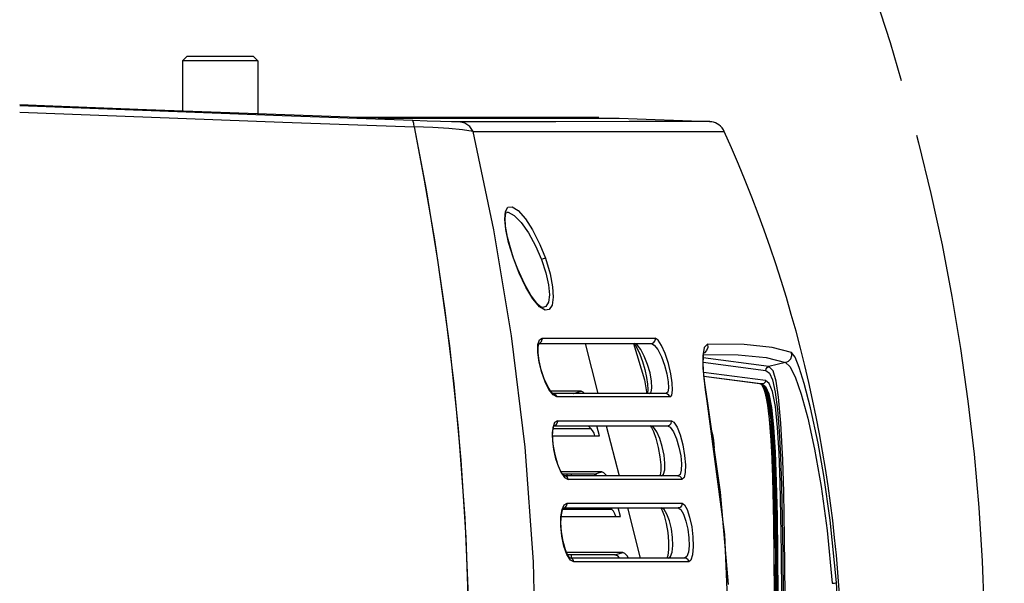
# Model space of a CAD drawing. Header units: inches. Extents: x 0 to 420, y 0 to 297.
# Tile 25 of 90: x 118 to 138, y 78 to 90. Entities that reach past the tile are written whole.
import ezdxf

# ---------------------------------------------------------------- set-up
doc = ezdxf.new("R2010")
doc.units = ezdxf.units.IN
doc.header["$LTSCALE"] = 23.1
doc.header["$MEASUREMENT"] = 0
doc.linetypes.add('PHANTOM', pattern=[0.8, 0.45, -0.05, 0.1, -0.05, 0.1, -0.05])
doc.layers.get('0').update_dxf_attribs({"linetype": 'CONTINUOUS'})
for name, color, linetype in [('AXES', 7, 'CONTINUOUS'), ('DEFAULT_3', 7, 'PHANTOM'), ('DIM_PILOTEES', 7, 'CONTINUOUS')]:
    doc.layers.add(name, color=color, linetype=linetype)
doc.styles.get("Standard").update_dxf_attribs({"font": 'txt', "width": 0.7})
doc.dimstyles.new('DIMSTYLE_4', dxfattribs={"dimtxt": 2.5, "dimasz": 3.5, "dimexe": 2, "dimexo": 0, "dimgap": 0.09, "dimtad": 1, "dimdec": 0, "dimzin": 4, "dimdsep": 46, "dimtxsty": 'STANDARD', "dimblk": '_FILLED', "dimblk1": '_FILLED', "dimblk2": '_FILLED', "dimcen": 0.09, "dimazin": 1, "dimtp": 0.07874, "dimtm": 0.07874, "dimtfac": 1, "dimtdec": 0, "dimtofl": 0, "dimtmove": 0, "dimatfit": 1, "dimldrblk": '_FILLED', "dimfxl": 1, "dimtolj": 1, "dimtzin": 4, "dimarcsym": 0})

# ---------------------------------------------------------------- blocks, each defined once
blk = doc.blocks.new('_FILLED')
at = {"color": 0, "linetype": 'ByBlock'}
blk.add_solid([(0, 0), (-1, 0.142857), (-1, -0.142857)], dxfattribs=at)
blk = doc.blocks.new('*D14')
at = {"layer": 'DIM_PILOTEES', "color": 2, "linetype": 'Continuous'}
blk.add_line((130.459481, 99.719242), (144.563257, 108.862085), dxfattribs=at)
at = {"layer": 'DIM_PILOTEES', "color": 2, "linetype": 'Continuous', "xscale": 3.5, "yscale": 3.5, "zscale": 3.5, "rotation": 212.953525}
blk.add_blockref('_FILLED', (130.459481, 99.719242), dxfattribs=at)

msp = doc.modelspace()

# ---------------------------------------------------------------- linework, layer by layer
at = {"color": 7, "linetype": 'Continuous'}
for p, q in [((121.043, 88.766904), (121.128, 88.851904)), ((121.043, 88.766904), (121.043, 87.740443)), ((122.573, 88.766904), (121.043, 88.766904)), ((122.488, 88.851904), (121.128, 88.851904)), ((122.573, 88.766904), (122.488, 88.851904)), ((122.573, 88.766904), (122.573, 87.683273)), ((120.400683, 87.744568), (117.727665, 87.845921)), ((118.232003, 87.84737), (117.728133, 87.86681)), ((120.306151, 87.768052), (118.232024, 87.847367)), ((122.374139, 87.690568), (120.306151, 87.768052)), ((123.067157, 87.644833), (120.400683, 87.744568)), ((117.727999, 87.717321), (120.407818, 87.616181)), ((117.728, 87.718106), (120.407823, 87.616233)), ((120.407818, 87.616181), (123.084783, 87.516778)), ((120.407823, 87.616233), (123.084798, 87.51669)), ((124.427912, 87.615223), (122.374139, 87.690568)), ((125.723122, 87.546838), (123.067157, 87.644833)), ((124.659139, 87.607206), (124.427912, 87.615221)), ((124.639767, 87.610904), (124.552462, 87.610904)), ((124.861483, 87.601048), (124.659139, 87.607206)), ((125.019743, 87.597209), (124.861483, 87.601048)), ((125.12202, 87.595976), (125.019743, 87.597209)), ((125.121956, 87.595886), (126.982811, 87.597054)), ((125.736084, 87.530704), (125.723118, 87.546877)), ((126.015582, 87.53669), (125.723122, 87.546838)), ((126.982811, 87.597054), (128.394516, 87.598535)), ((128.394516, 87.598535), (129.351134, 87.599607)), ((129.351134, 87.599607), (129.848623, 87.599775)), ((129.848623, 87.599775), (129.925086, 87.59941)), ((129.925033, 87.599412), (131.765269, 87.528717)), ((123.084783, 87.516778), (125.754469, 87.419736)), ((123.084798, 87.51669), (125.754501, 87.419315)), ((125.74684, 87.48708), (125.736084, 87.530704)), ((125.754476, 87.419704), (125.74684, 87.48708)), ((125.754469, 87.419736), (125.994639, 86.14199)), ((126.136678, 87.407199), (125.754476, 87.419704)), ((125.754501, 87.419315), (125.960389, 86.33366)), ((126.288959, 87.528475), (126.015582, 87.53669)), ((126.46012, 87.387498), (126.136678, 87.407199)), ((126.514054, 87.523238), (126.288959, 87.528475)), ((126.735673, 87.359966), (126.46012, 87.387498)), ((126.670439, 87.521526), (126.514054, 87.523238)), ((126.787641, 87.493166), (126.670358, 87.521565)), ((128.633889, 87.524005), (126.670439, 87.521526)), ((126.952704, 87.322704), (126.735673, 87.359966)), ((126.88444, 87.424622), (126.787641, 87.493166)), ((126.951571, 87.325255), (126.88444, 87.424622)), ((130.126901, 87.526578), (128.633889, 87.524005)), ((131.142903, 87.528441), (130.126901, 87.526578)), ((131.677469, 87.52904), (131.142903, 87.528441)), ((131.765276, 87.528717), (131.677469, 87.52904)), ((131.766018, 87.528649), (131.765276, 87.528717)), ((131.768917, 87.525579), (131.765641, 87.525719)), ((131.784455, 87.524487), (131.768917, 87.525579)), ((131.812895, 87.520615), (131.784455, 87.524487)), ((131.846648, 87.512764), (131.812895, 87.520615)), ((131.882328, 87.500339), (131.846648, 87.512764)), ((131.918478, 87.482888), (131.882328, 87.500339)), ((131.954006, 87.460068), (131.918478, 87.482888)), ((131.987805, 87.431714), (131.954006, 87.460068)), ((132.018685, 87.397928), (131.987805, 87.431714)), ((132.045508, 87.359021), (132.018685, 87.397928)), ((132.0625, 87.326373), (132.045508, 87.359021)), ((127.374378, 85.321816), (126.952048, 87.325269)), ((126.952048, 87.325269), (132.063005, 87.325265)), ((125.960389, 86.33366), (126.166645, 85.122247)), ((125.994639, 86.14199), (126.231251, 84.709328)), ((127.610168, 85.696697), (127.660754, 85.78386)), ((127.660754, 85.78386), (127.746522, 85.794113)), ((127.746522, 85.794113), (127.869469, 85.716247)), ((127.596243, 85.541894), (127.610168, 85.696697)), ((127.618225, 85.328766), (127.596243, 85.541894)), ((127.605681, 85.565181), (127.621459, 85.661312)), ((127.613822, 85.39794), (127.605681, 85.565181)), ((127.621459, 85.661312), (127.626185, 85.672436)), ((127.634669, 85.684478), (127.636359, 85.684494)), ((127.636359, 85.684494), (127.666578, 85.680752)), ((127.666578, 85.680752), (127.785657, 85.615818)), ((127.785657, 85.615818), (127.927886, 85.472562)), ((127.869469, 85.716247), (128.015759, 85.550716)), ((128.015759, 85.550716), (128.163297, 85.322197)), ((127.653423, 85.173117), (127.613822, 85.39794)), ((127.927886, 85.472562), (128.07951, 85.2612)), ((127.736969, 83.164079), (127.374378, 85.321816)), ((127.675961, 85.063747), (127.618225, 85.328766)), ((127.724131, 84.908297), (127.653423, 85.173117)), ((128.07951, 85.2612), (128.223908, 85.002256)), ((128.163297, 85.322197), (128.311722, 85.027273)), ((126.166645, 85.122247), (126.378465, 83.682076)), ((127.772864, 84.747803), (127.675961, 85.063747)), ((128.223908, 85.002256), (128.346553, 84.720904)), ((128.311722, 85.027273), (128.42237, 84.747803)), ((127.77631, 84.748852), (127.724131, 84.908297)), ((127.772859, 84.7478), (127.776299, 84.748849)), ((127.892627, 84.439418), (127.772864, 84.747803)), ((127.861182, 84.524177), (127.776299, 84.748848)), ((128.406695, 84.742129), (128.379815, 84.732592)), ((128.422371, 84.747804), (128.406695, 84.742129)), ((128.42237, 84.747803), (128.517356, 84.427702)), ((126.231251, 84.709328), (126.46971, 82.964494)), ((128.379815, 84.732592), (128.346552, 84.720905)), ((128.346552, 84.720904), (128.435423, 84.448969)), ((127.995604, 84.228352), (127.861182, 84.524177)), ((128.026111, 84.159485), (127.892627, 84.439418)), ((128.435423, 84.448969), (128.487757, 84.205188)), ((128.517356, 84.427702), (128.566593, 84.166944)), ((128.127483, 83.996045), (127.995604, 84.228352)), ((128.169191, 83.921446), (128.026111, 84.159485)), ((128.487757, 84.205188), (128.503662, 84.002621)), ((128.566593, 84.166944), (128.580052, 83.954659)), ((128.244214, 83.839289), (128.127483, 83.996045)), ((128.503662, 84.002621), (128.48409, 83.851934)), ((128.580052, 83.954659), (128.558836, 83.794286)), ((128.303547, 83.760474), (128.169191, 83.921446)), ((128.332605, 83.760144), (128.244214, 83.839289)), ((128.418875, 83.687283), (128.303547, 83.760474)), ((128.370617, 83.744486), (128.332605, 83.760144)), ((128.370856, 83.744479), (128.370482, 83.744486)), ((128.430059, 83.763433), (128.370856, 83.744479)), ((128.48409, 83.851934), (128.430059, 83.763433)), ((128.558836, 83.794286), (128.502944, 83.700874)), ((126.378465, 83.682076), (126.557662, 82.187843)), ((128.502944, 83.700874), (128.418875, 83.687283)), ((128.011231, 80.899353), (127.736969, 83.164079)), ((126.46971, 82.964494), (126.646629, 81.279295)), ((128.271558, 82.825653), (128.272585, 82.987512)), ((128.272585, 82.987512), (128.301505, 83.084879)), ((128.276765, 82.938473), (128.287561, 83.000047)), ((128.277112, 82.818945), (128.276765, 82.938473)), ((128.277539, 83.011766), (128.316516, 83.023138)), ((128.287561, 83.000047), (128.28996, 83.007023)), ((128.28996, 83.01175), (130.579429, 83.01175)), ((128.301505, 83.084879), (128.354357, 83.118509)), ((128.316516, 83.023138), (128.346196, 83.05425)), ((128.346196, 83.05425), (128.357059, 83.09675)), ((128.354357, 83.118509), (128.355837, 83.111451)), ((128.354357, 83.118509), (130.659488, 83.118509)), ((128.355837, 83.111451), (128.356751, 83.104145)), ((128.356751, 83.104145), (128.357059, 83.09675)), ((129.229208, 83.01175), (129.491929, 81.99175)), ((130.212865, 83.013428), (130.439072, 82.270449)), ((130.221626, 83.01175), (130.246898, 82.982852)), ((130.292821, 82.981288), (130.23632, 83.01175)), ((130.246898, 82.982852), (130.291398, 82.90959)), ((130.362642, 82.891633), (130.292821, 82.981288)), ((130.579429, 83.01175), (130.622112, 83.023909)), ((130.579429, 83.01175), (130.636684, 82.980306)), ((130.622112, 83.023909), (130.652029, 83.055849)), ((130.636684, 82.980306), (130.707882, 82.886952)), ((130.652029, 83.055849), (130.662247, 83.09675)), ((130.717087, 83.081275), (130.659488, 83.118509)), ((130.661011, 83.111383), (130.659488, 83.118509)), ((130.661933, 83.104147), (130.661011, 83.111383)), ((130.662247, 83.09675), (130.661933, 83.104147)), ((130.788369, 82.972241), (130.717087, 83.081275)), ((130.861798, 82.805976), (130.788369, 82.972241)), ((131.72079, 82.997014), (131.653968, 82.9301)), ((132.466238, 82.98863), (131.72079, 82.997014)), ((131.721072, 82.997018), (131.724849, 82.931147)), ((133.036793, 82.93306), (132.466238, 82.98863)), ((133.431643, 82.830521), (133.036793, 82.93306)), ((128.299445, 82.627895), (128.271558, 82.825653)), ((128.297906, 82.657877), (128.277112, 82.818945)), ((130.291398, 82.90959), (130.344532, 82.794911)), ((130.344532, 82.794911), (130.398555, 82.647176)), ((130.435669, 82.753977), (130.362642, 82.891633)), ((130.501907, 82.586288), (130.435669, 82.753977)), ((130.707882, 82.886952), (130.782349, 82.742826)), ((130.782349, 82.742826), (130.848275, 82.570067)), ((130.927825, 82.605423), (130.861798, 82.805976)), ((131.653968, 82.9301), (131.626595, 82.76074)), ((131.626595, 82.76074), (131.628919, 82.511854)), ((131.632057, 82.598141), (131.637234, 82.75033)), ((131.660979, 82.819529), (131.632947, 82.805475)), ((131.637234, 82.75033), (131.642098, 82.787221)), ((131.642127, 82.78984), (132.346319, 82.781936)), ((131.70375, 82.868921), (131.660979, 82.819529)), ((131.724849, 82.931147), (131.70375, 82.868921)), ((132.346319, 82.781936), (132.916083, 82.726459)), ((133.413861, 82.702319), (133.435531, 82.764429)), ((133.505742, 82.730652), (133.431643, 82.830521)), ((133.435531, 82.764429), (133.431971, 82.830432)), ((128.340153, 82.474015), (128.297906, 82.657877)), ((128.351007, 82.422946), (128.299445, 82.627895)), ((130.398555, 82.647176), (130.445873, 82.482259)), ((130.552142, 82.413189), (130.501907, 82.586288)), ((130.848275, 82.570067), (130.897039, 82.393409)), ((130.977395, 82.396476), (130.927825, 82.605423)), ((131.645216, 82.366708), (131.632057, 82.598141)), ((131.633097, 82.628701), (132.908718, 82.460743)), ((132.971453, 82.542837), (131.636156, 82.718653)), ((132.916083, 82.726459), (133.311043, 82.623939)), ((132.938465, 82.525398), (132.971452, 82.542837)), ((133.311043, 82.623939), (132.971453, 82.542837)), ((133.055984, 82.454943), (132.971453, 82.542838)), ((133.311015, 82.623933), (133.39507, 82.543322)), ((133.311041, 82.623939), (133.370294, 82.653059)), ((133.370294, 82.653059), (133.413861, 82.702319)), ((133.39507, 82.543322), (133.502389, 82.332327)), ((133.589216, 82.520224), (133.505742, 82.730652)), ((128.40028, 82.290891), (128.340153, 82.474015)), ((128.418446, 82.232655), (128.351007, 82.422946)), ((130.445873, 82.482259), (130.480535, 82.320487)), ((130.582988, 82.247055), (130.552142, 82.413189)), ((130.897039, 82.393409), (130.924316, 82.233745)), ((131.005083, 82.20887), (130.977395, 82.396476)), ((131.628919, 82.511854), (131.65881, 82.202987)), ((132.903115, 82.257094), (131.642007, 82.423144)), ((131.680998, 82.066318), (131.645216, 82.366708)), ((131.647777, 82.345212), (132.833081, 82.189145)), ((132.808039, 82.190025), (131.648069, 82.342756)), ((132.908718, 82.460743), (132.916469, 82.496179)), ((132.908718, 82.460743), (132.980757, 82.410355)), ((132.916469, 82.496179), (132.938465, 82.525398)), ((132.980757, 82.410355), (133.045099, 82.269023)), ((133.117476, 82.247037), (133.055984, 82.454943)), ((133.502389, 82.332327), (133.628124, 81.98025)), ((133.687804, 82.2003), (133.589216, 82.520224)), ((126.557662, 82.187843), (126.70123, 80.633789)), ((128.470059, 82.135559), (128.40028, 82.290891)), ((128.496271, 82.074669), (128.418446, 82.232655)), ((128.534239, 82.034721), (128.470059, 82.135559)), ((130.439072, 82.270449), (130.489687, 81.984042)), ((130.480535, 82.320487), (130.499987, 82.18077)), ((130.499987, 82.18077), (130.505531, 82.073622)), ((130.589982, 82.112258), (130.582988, 82.247055)), ((130.924316, 82.233745), (130.929044, 82.105797)), ((131.009977, 82.058434), (131.005083, 82.20887)), ((131.65881, 82.202987), (131.712626, 81.846389)), ((132.808039, 82.190025), (132.804738, 82.190305)), ((132.833081, 82.189145), (132.808039, 82.190025)), ((132.808039, 82.190019), (132.880364, 82.137249)), ((132.82625, 82.179295), (132.847041, 82.147267)), ((132.889471, 82.046966), (132.828725, 82.178429)), ((132.867862, 82.197438), (132.833079, 82.189145)), ((132.83308, 82.189139), (132.904612, 82.13746)), ((132.833697, 82.175485), (132.837989, 82.171377)), ((132.837934, 82.171433), (132.837989, 82.171378)), ((132.837989, 82.171378), (132.852631, 82.154274)), ((132.847041, 82.147267), (132.904537, 81.976216)), ((132.852631, 82.154274), (132.91289, 82.023959)), ((132.893607, 82.222416), (132.867862, 82.197438)), ((132.880364, 82.137249), (132.943652, 81.986071)), ((132.903115, 82.257096), (132.893607, 82.222416)), ((132.978926, 82.199835), (132.903115, 82.257094)), ((132.904612, 82.13746), (132.968404, 81.986845)), ((133.046205, 82.031703), (132.978926, 82.199835)), ((133.045099, 82.269023), (133.101007, 82.02148)), ((133.166646, 81.921116), (133.117476, 82.247037)), ((133.815665, 81.703754), (133.687804, 82.2003)), ((128.579111, 81.96456), (128.496271, 82.074669)), ((129.151346, 82.04057), (128.530517, 82.04057)), ((128.575748, 81.993961), (128.534239, 82.034721)), ((128.9935, 81.996571), (128.57309, 81.996571)), ((130.873237, 81.99175), (128.575617, 81.991751)), ((128.578361, 81.992429), (128.575748, 81.993961)), ((128.576039, 81.99175), (128.612132, 81.98287)), ((128.655298, 81.924743), (128.579111, 81.96456)), ((128.612132, 81.98287), (128.640773, 81.957959)), ((128.640773, 81.957959), (128.655306, 81.924743)), ((128.9935, 81.996571), (129.151346, 82.04057)), ((128.9935, 81.996571), (129.005161, 81.99175)), ((129.192177, 82.02369), (129.151346, 82.04057)), ((129.222365, 81.99175), (129.192177, 82.02369)), ((130.500682, 82.002352), (130.498549, 81.990825)), ((130.505531, 82.073622), (130.500682, 82.002352)), ((130.533964, 81.99175), (130.573088, 82.023369)), ((130.573088, 82.023369), (130.589982, 82.112258)), ((130.909422, 81.983205), (130.873228, 81.99175)), ((130.911523, 82.021669), (130.873236, 81.99175)), ((130.93793, 81.95982), (130.909422, 81.983205)), ((130.929044, 82.105797), (130.911523, 82.021669)), ((130.954181, 81.924743), (130.93793, 81.95982)), ((130.954185, 81.924743), (130.99255, 81.959971)), ((130.99255, 81.959971), (131.009977, 82.058434)), ((131.717094, 81.839476), (131.680998, 82.066318)), ((132.942234, 81.81248), (132.889471, 82.046966)), ((132.904537, 81.976216), (132.950423, 81.717931)), ((132.91289, 82.023959), (132.965461, 81.790353)), ((132.943652, 81.986071), (132.998605, 81.710059)), ((132.968404, 81.986845), (133.023256, 81.71159)), ((133.103036, 81.728468), (133.046205, 82.031703)), ((133.101007, 82.02148), (133.14675, 81.667219)), ((133.628124, 81.98025), (133.76276, 81.489121)), ((130.954181, 81.924743), (128.655306, 81.924743)), ((131.712626, 81.846389), (131.980653, 79.986942)), ((131.717094, 81.839476), (131.712693, 81.845913)), ((132.071816, 79.120797), (131.717098, 81.839456)), ((132.984881, 81.47201), (132.942234, 81.81248)), ((132.965461, 81.790353), (133.007767, 81.450603)), ((133.213539, 81.387991), (133.166646, 81.921116)), ((132.950423, 81.717931), (132.989179, 81.34671)), ((132.998605, 81.710059), (133.041779, 81.305105)), ((133.023256, 81.71159), (133.066495, 81.307607)), ((133.146403, 81.299729), (133.103036, 81.728468)), ((133.14675, 81.667219), (133.182058, 81.224061)), ((133.97096, 80.98158), (133.815665, 81.703754)), ((128.60937, 81.401424), (128.574045, 81.297664)), ((128.590097, 81.337602), (128.588124, 81.337577)), ((128.588124, 81.337577), (130.907692, 81.337577)), ((128.629075, 81.349227), (128.590097, 81.337602)), ((128.667631, 81.439038), (128.60937, 81.401424)), ((128.658333, 81.38012), (128.629075, 81.349227)), ((128.669167, 81.422577), (128.658333, 81.38012)), ((128.667632, 81.439038), (128.668477, 81.433641)), ((128.667632, 81.439038), (130.988907, 81.439038)), ((128.668477, 81.433641), (128.668994, 81.428126)), ((128.668994, 81.428126), (128.669167, 81.422577)), ((129.296207, 81.337577), (129.347754, 81.283952)), ((129.306595, 81.326771), (129.303811, 81.337577)), ((129.526061, 81.131534), (129.472991, 81.337577)), ((129.660424, 81.337577), (129.923145, 80.317577)), ((130.553925, 81.337577), (130.579692, 81.302888)), ((130.62468, 81.306368), (130.569796, 81.337576)), ((130.907692, 81.337577), (130.950167, 81.349619)), ((130.907692, 81.337577), (130.963253, 81.305686)), ((130.950167, 81.349619), (130.980221, 81.381603)), ((130.980221, 81.381603), (130.990474, 81.422577)), ((130.988907, 81.439038), (131.039775, 81.407416)), ((130.989772, 81.43362), (130.988907, 81.439038)), ((130.990296, 81.428144), (130.989772, 81.43362)), ((130.990474, 81.422577), (130.990296, 81.428144)), ((131.039775, 81.407416), (131.101914, 81.306321)), ((133.017184, 81.046525), (132.984881, 81.47201)), ((132.989179, 81.34671), (133.022225, 80.821493)), ((133.007767, 81.450603), (133.039653, 81.026735)), ((133.25343, 80.642039), (133.213539, 81.387991)), ((133.76276, 81.489121), (133.900447, 80.861995)), ((126.646629, 81.279295), (126.782728, 79.455852)), ((128.574045, 81.297664), (128.563184, 81.141645)), ((128.563184, 81.141645), (128.576794, 80.952494)), ((128.570374, 81.197627), (128.586025, 81.301521)), ((128.572077, 81.042525), (128.570374, 81.197627)), ((128.5711, 81.131534), (129.526061, 81.131534)), ((128.583379, 81.283952), (129.347754, 81.283952)), ((128.586025, 81.301521), (128.590444, 81.315531)), ((129.384373, 81.238553), (129.347754, 81.283952)), ((129.41286, 81.187225), (129.384373, 81.238553)), ((129.432344, 81.131534), (129.41286, 81.187225)), ((130.579692, 81.302888), (130.62194, 81.219643)), ((130.62194, 81.219643), (130.672702, 81.081116)), ((130.68757, 81.216104), (130.62468, 81.306368)), ((130.749412, 81.078568), (130.68757, 81.216104)), ((130.963253, 81.305686), (131.027079, 81.212418)), ((131.027079, 81.212418), (131.0895, 81.070258)), ((131.101914, 81.306321), (131.162699, 81.152143)), ((131.162699, 81.152143), (131.218178, 80.948722)), ((131.831171, 81.15682), (131.817659, 81.212404)), ((131.849187, 81.046348), (131.831171, 81.15682)), ((133.041779, 81.305105), (133.073461, 80.798518)), ((133.066495, 81.307607), (133.098372, 80.798366)), ((133.177553, 80.779264), (133.146403, 81.299729)), ((133.182058, 81.224061), (133.208627, 80.706567)), ((128.595252, 80.857156), (128.572077, 81.042525)), ((128.576794, 80.952494), (128.612534, 80.751552)), ((130.672702, 81.081116), (130.721063, 80.897519)), ((130.801913, 80.911576), (130.749412, 81.078568)), ((131.0895, 81.070258), (131.141262, 80.900391)), ((131.218178, 80.948722), (131.256493, 80.733727)), ((131.862699, 80.881682), (131.849187, 81.046348)), ((133.041214, 80.552818), (133.017184, 81.046525)), ((133.039653, 81.026735), (133.063385, 80.536057)), ((134.088695, 80.324576), (133.97096, 80.98158)), ((128.181624, 78.570305), (128.011231, 80.899353)), ((128.638919, 80.664651), (128.595252, 80.857156)), ((128.612534, 80.751552), (128.668625, 80.554211)), ((130.721063, 80.897519), (130.754605, 80.707293)), ((130.83808, 80.739016), (130.801913, 80.911576)), ((130.855423, 80.574127), (130.83808, 80.739016)), ((131.141262, 80.900391), (131.176227, 80.725335)), ((131.256493, 80.733727), (131.273103, 80.540047)), ((133.022225, 80.821493), (133.048466, 80.11587)), ((133.073461, 80.798518), (133.096511, 80.197923)), ((133.098372, 80.798366), (133.121472, 80.197383)), ((133.199754, 80.183717), (133.177553, 80.779264)), ((133.900447, 80.861995), (134.035184, 80.100723)), ((126.70123, 80.633789), (126.80445, 79.061551)), ((128.697261, 80.494377), (128.638919, 80.664651)), ((128.668625, 80.554211), (128.737415, 80.392498)), ((130.754605, 80.707293), (130.770088, 80.538404)), ((130.770088, 80.538404), (130.769786, 80.416447)), ((130.851567, 80.439089), (130.855423, 80.574127)), ((131.176227, 80.725335), (131.191466, 80.564921)), ((131.191466, 80.564921), (131.186443, 80.434651)), ((131.273103, 80.540047), (131.268544, 80.384415)), ((133.059044, 79.995091), (133.041214, 80.552818)), ((133.063385, 80.536057), (133.080964, 79.982582)), ((133.208627, 80.706567), (133.228365, 80.118979)), ((133.272528, 79.98798), (133.25343, 80.642039)), ((128.759292, 80.373637), (128.697261, 80.494377)), ((128.737415, 80.392498), (128.8133, 80.283291)), ((129.574294, 80.398496), (128.746521, 80.398496)), ((128.803388, 80.32168), (128.759292, 80.373637)), ((129.416448, 80.354497), (128.775537, 80.354497)), ((128.863, 80.317569), (128.863, 80.354497)), ((128.945034, 80.354497), (128.945034, 80.317577)), ((129.416448, 80.354497), (129.574294, 80.398496)), ((129.416448, 80.354497), (129.457275, 80.337619)), ((129.457275, 80.337619), (129.476219, 80.317577)), ((129.615124, 80.381616), (129.574294, 80.398496)), ((129.661693, 80.332346), (129.615124, 80.381616)), ((129.670986, 80.317577), (129.661693, 80.332346)), ((130.760329, 80.339483), (130.757333, 80.326757)), ((130.769786, 80.416447), (130.760329, 80.339483)), ((130.785069, 80.317577), (130.827268, 80.349527)), ((130.827268, 80.349527), (130.851567, 80.439089)), ((131.16199, 80.348328), (131.120453, 80.317577)), ((131.186443, 80.434651), (131.16199, 80.348328)), ((131.268544, 80.384415), (131.24445, 80.28253)), ((128.80555, 80.317569), (128.803388, 80.32168)), ((128.842413, 80.30822), (128.805441, 80.317577)), ((131.120454, 80.317577), (128.805441, 80.317577)), ((128.8133, 80.283291), (128.885584, 80.245272)), ((128.871245, 80.282208), (128.842413, 80.30822)), ((128.885589, 80.245272), (128.871245, 80.282208)), ((131.202311, 80.245272), (128.885589, 80.245272)), ((131.120449, 80.317577), (131.158212, 80.30822)), ((131.158212, 80.30822), (131.18766, 80.28221)), ((131.18766, 80.28221), (131.202311, 80.245272)), ((131.24445, 80.28253), (131.202311, 80.245272)), ((133.096511, 80.197923), (133.112866, 79.50692)), ((133.121472, 80.197383), (133.137877, 79.5025)), ((133.215424, 79.511607), (133.199754, 80.183717)), ((134.219711, 79.415724), (134.088695, 80.324576)), ((131.980653, 79.986942), (132.142117, 78.106597)), ((133.048466, 80.11587), (133.067837, 79.159203)), ((133.071932, 79.375224), (133.059044, 79.995091)), ((133.080964, 79.982582), (133.093729, 79.366353)), ((133.228365, 80.118979), (133.242529, 79.464573)), ((133.289896, 79.062547), (133.272528, 79.98798)), ((134.035184, 80.100723), (134.158278, 79.204812)), ((128.805115, 79.725053), (128.864125, 79.759567)), ((128.853978, 79.705904), (128.864829, 79.748404)), ((128.864128, 79.759567), (128.864516, 79.755876)), ((128.864128, 79.759567), (131.203909, 79.759567)), ((128.864516, 79.755876), (128.864751, 79.752143)), ((128.864751, 79.752143), (128.864829, 79.748404)), ((131.204626, 79.748404), (131.193541, 79.705904)), ((131.203909, 79.759567), (131.252805, 79.728255)), ((131.204305, 79.755878), (131.203909, 79.759567)), ((131.204545, 79.752162), (131.204305, 79.755878)), ((131.204626, 79.748404), (131.204545, 79.752162)), ((131.252805, 79.728255), (131.305136, 79.635413)), ((128.739742, 79.482071), (128.763308, 79.630516)), ((128.750086, 79.521193), (128.774119, 79.625971)), ((128.763308, 79.630516), (128.805115, 79.725053)), ((128.774119, 79.625971), (128.779871, 79.640139)), ((128.779871, 79.641878), (129.770702, 79.641878)), ((128.783838, 79.663404), (131.121884, 79.663404)), ((128.784559, 79.663407), (128.824333, 79.674791)), ((128.824333, 79.674791), (128.853978, 79.705904)), ((129.750011, 79.663404), (129.770702, 79.641878)), ((129.807321, 79.596479), (129.770702, 79.641878)), ((129.835807, 79.545151), (129.807321, 79.596479)), ((129.855292, 79.489461), (129.835807, 79.545151)), ((129.949009, 79.489461), (129.904206, 79.663404)), ((130.09164, 79.663404), (130.35436, 78.643404)), ((130.7702, 79.663404), (130.799611, 79.61534)), ((130.840672, 79.631731), (130.787396, 79.663403)), ((130.799611, 79.61534), (130.841571, 79.508387)), ((130.896856, 79.541083), (130.840672, 79.631731)), ((130.948054, 79.403614), (130.896856, 79.541083)), ((131.121884, 79.663404), (131.175673, 79.631245)), ((131.163255, 79.674791), (131.121885, 79.663404)), ((131.193541, 79.705904), (131.163255, 79.674791)), ((131.175673, 79.631245), (131.232357, 79.538408)), ((131.232357, 79.538408), (131.283544, 79.398252)), ((131.305136, 79.635413), (131.358136, 79.479064)), ((126.782728, 79.455852), (126.855691, 77.705217)), ((128.737743, 79.298041), (128.739742, 79.482071)), ((128.7406, 79.362881), (128.750086, 79.521193)), ((128.751239, 79.176653), (128.7406, 79.362881)), ((128.748184, 79.489461), (129.949009, 79.489461)), ((130.841571, 79.508387), (130.883551, 79.347368)), ((130.883551, 79.347368), (130.913947, 79.163096)), ((130.987483, 79.237185), (130.948054, 79.403614)), ((131.283544, 79.398252), (131.322182, 79.23085)), ((131.358136, 79.479064), (131.400048, 79.281423)), ((133.08087, 78.676566), (133.071932, 79.375224)), ((133.093729, 79.366353), (133.102537, 78.671505)), ((133.112866, 79.50692), (133.123539, 78.730668)), ((133.137877, 79.5025), (133.148433, 78.735307)), ((133.225946, 78.748505), (133.215424, 79.511607)), ((133.242529, 79.464573), (133.252209, 78.725729)), ((134.345466, 78.148125), (134.219711, 79.415724)), ((128.758069, 79.09228), (128.737743, 79.298041)), ((128.78304, 78.979855), (128.751239, 79.176653)), ((130.913947, 79.163096), (130.928919, 78.978671)), ((131.010174, 79.064843), (130.987483, 79.237185)), ((131.322182, 79.23085), (131.344072, 79.056988)), ((131.400048, 79.281423), (131.424852, 79.073518)), ((133.067837, 79.159203), (133.078698, 77.883202)), ((134.158278, 79.204812), (134.260986, 78.130237)), ((126.80445, 79.061551), (126.860358, 77.501136)), ((128.800777, 78.887252), (128.758069, 79.09228)), ((128.831338, 78.808578), (128.78304, 78.979855)), ((130.928919, 78.978671), (130.927621, 78.816375)), ((131.014587, 78.900806), (131.010174, 79.064843)), ((131.344072, 79.056988), (131.347488, 78.895584)), ((131.424852, 79.073518), (131.430314, 78.876957)), ((132.199289, 76.226198), (132.071816, 79.120797)), ((133.299759, 77.887534), (133.289896, 79.062547)), ((128.859542, 78.719303), (128.800777, 78.887252)), ((128.883025, 78.695263), (128.831338, 78.808578)), ((129.997242, 78.756422), (128.855128, 78.756422)), ((129.839395, 78.712423), (129.997242, 78.756422)), ((130.038201, 78.739444), (129.997242, 78.756422)), ((130.084916, 78.689906), (130.038201, 78.739444)), ((130.927621, 78.816375), (130.913002, 78.698044)), ((130.96831, 78.675353), (131.000028, 78.765296)), ((131.000028, 78.765296), (131.014587, 78.900806)), ((131.332556, 78.76306), (131.300958, 78.674793)), ((131.347488, 78.895584), (131.332556, 78.76306)), ((131.430314, 78.876957), (131.416369, 78.713279)), ((133.123539, 78.730668), (133.129357, 77.877653)), ((133.148433, 78.735307), (133.154331, 77.869846)), ((133.231939, 77.872266), (133.225946, 78.748505)), ((133.252209, 78.725729), (133.257823, 77.884851)), ((128.238413, 76.220904), (128.181624, 78.570305)), ((128.933008, 78.602372), (128.859542, 78.719303)), ((129.839395, 78.712423), (128.875198, 78.712423)), ((128.920713, 78.647016), (128.883025, 78.695263)), ((128.921731, 78.643391), (128.920713, 78.647016)), ((128.959481, 78.633219), (128.921034, 78.643404)), ((131.256188, 78.643404), (128.921034, 78.643404)), ((129.001729, 78.565801), (128.933008, 78.602372)), ((128.945034, 78.712423), (128.945034, 78.643391)), ((128.988714, 78.605106), (128.959481, 78.633219)), ((129.001728, 78.565801), (128.988714, 78.605106)), ((131.338617, 78.565801), (129.001728, 78.565801)), ((129.839395, 78.712423), (129.880358, 78.695442)), ((129.880358, 78.695442), (129.927076, 78.645898)), ((129.927076, 78.645898), (129.928642, 78.643404)), ((130.114107, 78.643404), (130.084916, 78.689906)), ((130.913002, 78.698044), (130.896325, 78.643404)), ((130.923187, 78.643404), (130.96831, 78.675353)), ((131.295451, 78.633223), (131.256184, 78.643404)), ((131.300958, 78.674793), (131.256188, 78.643404)), ((131.32521, 78.605279), (131.295451, 78.633223)), ((131.338617, 78.565801), (131.32521, 78.605279)), ((131.383099, 78.602111), (131.338618, 78.565801)), ((131.416369, 78.713279), (131.383099, 78.602111)), ((133.08563, 77.882501), (133.08087, 78.676566)), ((133.102537, 78.671505), (133.107759, 77.881596)), ((134.260978, 78.130394), (134.305172, 78.136637)), ((134.305172, 78.136637), (134.334459, 78.142784)), ((134.334459, 78.142784), (134.345465, 78.148125)), ((134.384969, 77.506565), (134.345466, 78.148125))]:
    msp.add_line(p, q, dxfattribs=at)
msp.add_arc((107.512523, 76.220904), 26.945, 335.662676, 24.337586, dxfattribs=at)
at = {"layer": 'AXES', "color": 7, "linetype": 'Continuous'}
msp.add_line((129.508954, 87.610904), (124.639767, 87.610904), dxfattribs=at)
at = {"layer": 'DEFAULT_3', "color": 7, "linetype": 'PHANTOM'}
msp.add_circle((94.442943, 76.371342), 42.922203, dxfattribs=at)

# ---------------------------------------------------------------- dimensions: what is measured, and where the dimension line sits
at = {"layer": 'DIM_PILOTEES', "color": 2, "linetype": 'Continuous'}
dim = msp.add_diameter_dim_2p(p1=(130.459481, 99.719242), p2=(58.426404, 53.023441), text='{\\fSymbol_ASME;\\W1.0;⌀}<>', dimstyle='DIMSTYLE_4', override={"dimpost": '<>'}, dxfattribs=at)
dim.commit()
dim.dimension.update_dxf_attribs({"geometry": '*D14', "text_midpoint": (137.403577, 104.965621), "dimtype": 163})

doc.saveas('drawing.dxf')
